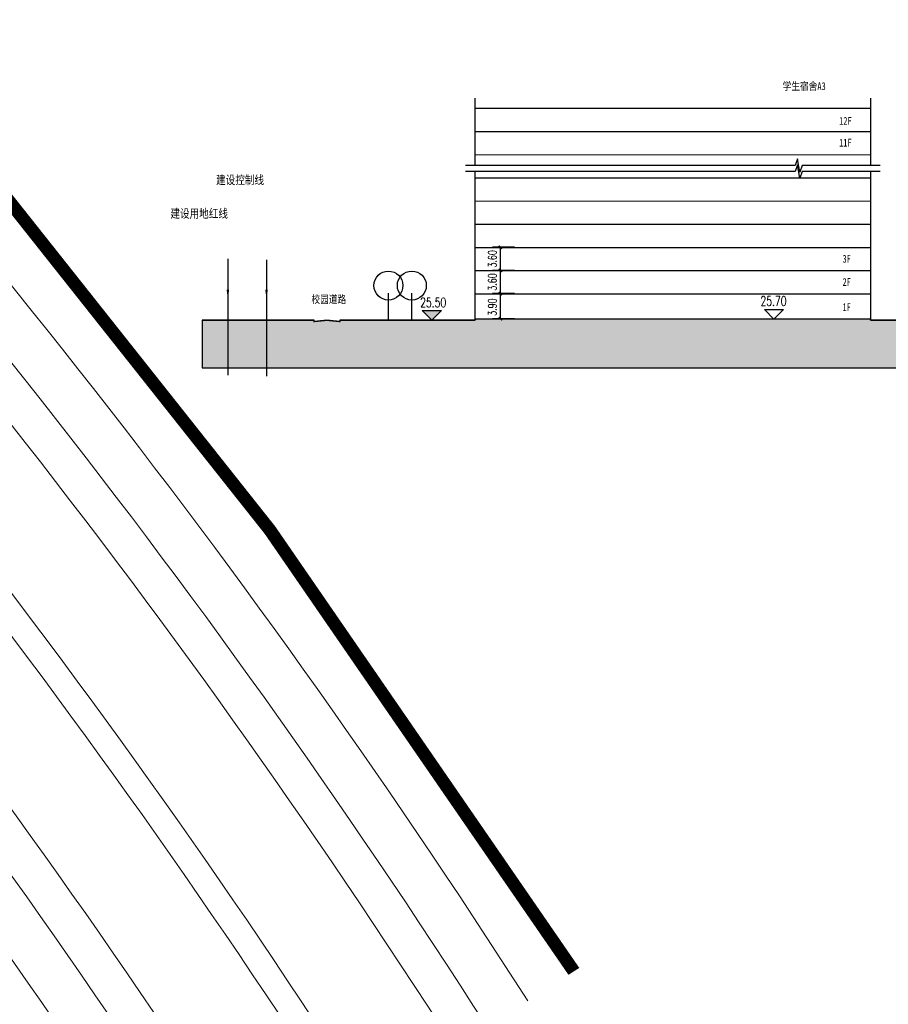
# Model space of a CAD drawing. Extents: x 38389316 to 38391210, y 2479116 to 2480544.
# Tile 51 of 68: x 38390450 to 38390585, y 2479527 to 2479680. Entities that reach past the tile are written whole.
import ezdxf

# ---------------------------------------------------------------- set-up
doc = ezdxf.new("R2010")
doc.units = 0
doc.header["$LTSCALE"] = 2
doc.linetypes.add('DASH', pattern=[0.35, 0.25, -0.1])
doc.layers.get('0').update_dxf_attribs({"linetype": 'CONTINUOUS', "lineweight": 9})
doc.layers.get('Defpoints').update_dxf_attribs({"linetype": 'CONTINUOUS', "lineweight": 9})
for name, color, linetype in [('DIM_SYMB', 3, 'CONTINUOUS'), ('DL_道路红线', 7, 'CONTINUOUS'), ('PUB_TEXT', 7, 'CONTINUOUS'), ('Z1总平图标', 102, 'CONTINUOUS'), ('远期红线', 30, 'CONTINUOUS')]:
    doc.layers.add(name, color=color, linetype=linetype)
doc.layers.add('路边线', color=5, linetype='CONTINUOUS', lineweight=9)
doc.styles.add('_TCH_DIM', font='SIMPLEX', dxfattribs={"bigfont": 'GBCBIG'})
doc.styles.add('_TCH_LABEL_T3', font='COMPLEX', dxfattribs={"width": 0.705882, "bigfont": 'GBCBIG'})
doc.styles.add('中等线体', font='txt', dxfattribs={"width": 0.8})
doc.styles.add('宋体', font='txt', dxfattribs={"width": 0.8, "height": 8})
doc.dimstyles.new('_TCH_ARCH_M_M&&1', dxfattribs={"dimtxt": 1.275, "dimasz": 0.5, "dimexe": 1.25, "dimexo": 1.5, "dimgap": 0.6125, "dimtad": 1, "dimzin": 1, "dimdsep": 46, "dimtxsty": '_TCH_LABEL_T3', "dimblk": 'ARCHTICK', "dimcen": 0.09, "dimclrt": 7, "dimazin": 2, "dimtfac": 1, "dimtix": 1, "dimtmove": 2, "dimatfit": 3, "dimfxl": 1, "dimtolj": 1, "dimtzin": 0, "dimarcsym": 0})

# ---------------------------------------------------------------- blocks, each defined once
blk = doc.blocks.new('uiiatguaukjb')
at = {"layer": '路边线', "color": 33, "flags": 128}
for points in [[(38390528.56, 2479527.74, 0.050554), (38390374.21, 2479722.36, -0.021162), (38390287.9, 2479814.98, -0.021162)], [(38390475.5, 2479493.77, 0.050415), (38390329.5, 2479677.97, -0.021054), (38390240.04, 2479774.01, -0.021054)]]:
    blk.add_lwpolyline(points, format="xyb", dxfattribs=at)
at = {"layer": '路边线', "color": 0, "flags": 128}
for points in [[(38390522.24, 2479523.69, 0.050537), (38390368.89, 2479717.07, -0.021149), (38390282.2, 2479810.1, -0.021149)], [(38390517.19, 2479520.46, 0.050525), (38390364.63, 2479712.84, -0.021138), (38390277.65, 2479806.2, -0.021138)], [(38390503.72, 2479511.83, 0.05049), (38390353.28, 2479701.57, -0.021111), (38390265.49, 2479795.8, -0.021111)], [(38390500.35, 2479509.68, 0.050481), (38390350.44, 2479698.75, -0.021104), (38390262.45, 2479793.2, -0.021104)], [(38390486.87, 2479501.05, 0.050446), (38390339.08, 2479687.48, -0.021023), (38390250.51, 2479782.54, -0.021023)], [(38390481.82, 2479497.81, 0.050432), (38390334.82, 2479683.25, -0.021066), (38390245.73, 2479778.89, -0.021066)]]:
    blk.add_lwpolyline(points, format="xyb", dxfattribs=at)
blk = doc.blocks.new('_ArchTick')
at = {"color": 0, "linetype": 'ByBlock', "const_width": 0.4}
blk.add_lwpolyline([(-0.5, -0.5), (0.5, 0.5)], dxfattribs=at)
blk = doc.blocks.new('*D327')
at = {"layer": 'Defpoints', "color": 0}
for p in [(38392770.52, 2479694.14), (38392774.23, 2479694.14), (38392774.23, 2479690.54)]:
    blk.add_point(p, dxfattribs=at)
at = {"layer": 'Z1总平图标', "color": 0, "lineweight": -2}
for p, q in [((38392772.73, 2479694.14), (38392769.27, 2479694.14)), ((38392770.52, 2479690.54), (38392770.52, 2479694.14)), ((38392772.73, 2479690.54), (38392769.27, 2479690.54))]:
    blk.add_line(p, q, dxfattribs=at)
at = {"layer": 'Z1总平图标', "color": 0, "lineweight": -2, "xscale": 0.5, "yscale": 0.5, "zscale": 0.5}
for p, rotation in [((38392770.52, 2479694.14), 90), ((38392770.52, 2479690.54), 270)]:
    blk.add_blockref('_ArchTick', p, dxfattribs=dict(at, rotation=rotation))
at = {"layer": 'Z1总平图标', "color": 7, "insert": (38392769.27, 2479692.34), "char_height": 1.275, "attachment_point": 5, "rotation": 90, "style": '_TCH_LABEL_T3'}
blk.add_mtext('\\A1;3.60', dxfattribs=at)
blk = doc.blocks.new('*D328')
at = {"layer": 'Defpoints', "color": 0}
for p in [(38392770.52, 2479690.54), (38392774.23, 2479690.54), (38392774.23, 2479686.64)]:
    blk.add_point(p, dxfattribs=at)
at = {"layer": 'Z1总平图标', "color": 0, "lineweight": -2}
for p, q in [((38392772.73, 2479690.54), (38392769.27, 2479690.54)), ((38392770.52, 2479686.64), (38392770.52, 2479690.54)), ((38392772.73, 2479686.64), (38392769.27, 2479686.64))]:
    blk.add_line(p, q, dxfattribs=at)
at = {"layer": 'Z1总平图标', "color": 0, "lineweight": -2, "xscale": 0.5, "yscale": 0.5, "zscale": 0.5}
for p, rotation in [((38392770.52, 2479690.54), 90), ((38392770.52, 2479686.64), 270)]:
    blk.add_blockref('_ArchTick', p, dxfattribs=dict(at, rotation=rotation))
at = {"layer": 'Z1总平图标', "color": 7, "insert": (38392769.27, 2479688.44), "char_height": 1.275, "attachment_point": 5, "rotation": 90, "style": '_TCH_LABEL_T3'}
blk.add_mtext('\\A1;3.90', dxfattribs=at)
blk = doc.blocks.new('*D329')
at = {"layer": 'Defpoints', "color": 0}
for p in [(38392770.52, 2479697.74), (38392774.23, 2479697.74), (38392774.23, 2479694.14)]:
    blk.add_point(p, dxfattribs=at)
at = {"layer": 'Z1总平图标', "color": 0, "lineweight": -2}
for p, q in [((38392772.73, 2479697.74), (38392769.27, 2479697.74)), ((38392770.52, 2479694.14), (38392770.52, 2479697.74)), ((38392772.73, 2479694.14), (38392769.27, 2479694.14))]:
    blk.add_line(p, q, dxfattribs=at)
at = {"layer": 'Z1总平图标', "color": 0, "lineweight": -2, "xscale": 0.5, "yscale": 0.5, "zscale": 0.5}
for p, rotation in [((38392770.52, 2479697.74), 90), ((38392770.52, 2479694.14), 270)]:
    blk.add_blockref('_ArchTick', p, dxfattribs=dict(at, rotation=rotation))
at = {"layer": 'Z1总平图标', "color": 7, "insert": (38392769.27, 2479695.94), "char_height": 1.275, "attachment_point": 5, "rotation": 90, "style": '_TCH_LABEL_T3'}
blk.add_mtext('\\A1;3.60', dxfattribs=at)
blk = doc.blocks.new('A$C6BED0824')
at = {"layer": 'Z1总平图标'}
blk.add_hatch(color=256, dxfattribs=at).paths.add_polyline_path([(63.496, 19.447), (61.996, 20.947), (64.996, 20.947)])
h = blk.add_hatch(dxfattribs=at)
h.set_pattern_fill('夯实土壤', color=256, scale=0.5, style=0)
h.set_pattern_definition([(45, (1431.9438, 925.1254), (-1.9869703, 1.98697), []), (45, (1432.9938, 925.1254), (-1.9869703, 1.98697), []), (45, (1434.0438, 925.1254), (-1.9869703, 1.98697), []), (135, (1431.9438, 925.1254), (-1.98697, -1.9869703), [1.325, -1.485]), (135, (1432.4688, 925.6504), (-1.98697, -1.9869703), [1.325, -1.485]), (135, (1432.9938, 926.1754), (-1.98697, -1.9869703), [1.325, -1.485])])
h.paths.add_polyline_path([(27.823, 19.447), (27.823, 12.048), (237.281, 12.048), (237.281, 7.843), (469.835, 7.843), (469.835, 4.382), (514.702, 4.382), (514.702, 7.247), (507.327, 7.247), (507.327, 7.047), (501.997, 7.047), (501.997, 6.848), (497.988, 7.048), (493.997, 6.848), (493.997, 7.048), (490, 7.047), (490, 7.147), (473.1, 7.147), (473.1, 10.647), (414.4, 10.647), (414.4, 10.447), (408.397, 10.447), (408.397, 10.247), (404.397, 10.447), (400.397, 10.247), (400.391, 10.447), (388.594, 10.447), (388.594, 11.147), (329.794, 11.147), (329.794, 10.947), (327.085, 10.947), (316.397, 10.947), (316.397, 10.754), (313.397, 10.954), (310.397, 10.754), (310.397, 10.947), (304.494, 10.947), (304.494, 11.147), (240.991, 11.147), (240.991, 15.347), (229.995, 15.347), (229.995, 15.147), (225.995, 15.347), (221.995, 15.147), (221.995, 15.347), (220.593, 15.347), (220.593, 16.447), (219.593, 16.447), (219.593, 17.947), (218.593, 17.947), (218.593, 19.447), (208.993, 19.447), (208.993, 19.647), (147.597, 19.647), (147.597, 19.447), (140.594, 19.447), (140.594, 19.247), (138.594, 19.447), (136.594, 19.247), (136.594, 19.447), (131.597, 19.447), (131.597, 19.647), (70.196, 19.647), (70.196, 19.447), (49.194, 19.447), (49.194, 19.247), (47.194, 19.447), (45.194, 19.247), (45.194, 19.447)])
at = {"layer": 'DIM_SYMB'}
for points in [[(133.074, 43.486), (120.993, 43.486), (120.611, 42.436), (120.241, 44.536), (119.868, 43.486), (68.696, 43.486)], [(133.074, 42.547), (120.993, 42.547), (120.611, 41.497), (120.241, 43.597), (119.868, 42.547), (68.696, 42.547)]]:
    blk.add_lwpolyline(points, dxfattribs=at)
for points in [[(29.547, 39.975, 0, 0, 0), (37.811, 39.977, 0, 0, 0), (37.811, 22.706, 0, 0.4, 0), (37.811, 24.206, 0, 0, 0)], [(22.883, 34.756, 0, 0, 0), (31.811, 34.756, 0, 0, 0), (31.811, 22.706, 0, 0.4, 0), (31.811, 24.206, 0, 0, 0)]]:
    blk.add_lwpolyline(points, format="xyseb", dxfattribs=at)
at = {"layer": 'Z1总平图标'}
for p, q in [((63.496, 19.447), (61.996, 20.947)), ((61.996, 20.947), (64.996, 20.947)), ((63.496, 19.447), (64.996, 20.947)), ((116.603, 19.647), (115.103, 21.147)), ((115.103, 21.147), (118.103, 21.147)), ((116.603, 19.647), (118.103, 21.147))]:
    blk.add_line(p, q, dxfattribs=at)
at = {"layer": 'Z1总平图标', "const_width": 0.2, "flags": 128}
for points in [[(70.196, 53.947), (70.196, 43.486)], [(131.597, 53.947), (131.597, 43.486)], [(131.597, 52.347), (70.196, 52.347)], [(131.597, 48.747), (70.196, 48.747)], [(131.597, 45.147), (70.196, 45.147)], [(70.196, 42.547), (70.196, 19.447)], [(131.597, 41.547), (70.196, 41.547)], [(131.597, 42.547), (131.597, 19.447)], [(131.597, 37.947), (70.196, 37.947)], [(131.597, 34.347), (70.196, 34.347)], [(131.597, 30.747), (70.196, 30.747)], [(131.597, 27.147), (70.196, 27.147)], [(131.597, 23.547), (70.196, 23.547)], [(45.194, 19.447), (27.823, 19.447)], [(45.194, 19.447), (45.194, 19.247), (47.194, 19.447), (49.194, 19.247), (49.194, 19.447)], [(70.196, 19.447), (49.194, 19.447)], [(131.597, 19.647), (70.196, 19.647)], [(136.594, 19.447), (131.597, 19.447)]]:
    blk.add_lwpolyline(points, dxfattribs=at)
at = {"layer": 'Z1总平图标', "color": 1, "linetype": 'DASH', "ltscale": 5, "const_width": 0.2}
blk.add_lwpolyline([(31.811, 29.006), (31.811, 10.894)], dxfattribs=at)
at = {"layer": 'Z1总平图标', "color": 6, "linetype": 'DASH', "ltscale": 5, "const_width": 0.2}
blk.add_lwpolyline([(37.811, 28.856), (37.811, 10.744)], dxfattribs=at)
at = {"layer": 'Z1总平图标'}
for points in [[(56.731, 19.447), (56.731, 23.648)], [(60.372, 19.447), (60.372, 23.648)]]:
    blk.add_lwpolyline(points, dxfattribs=at)
at = {"layer": 'Z1总平图标', "flags": 128}
blk.add_lwpolyline([(136.594, 19.447), (131.597, 19.447), (131.597, 19.647), (70.196, 19.647), (70.196, 19.447), (49.194, 19.447), (49.194, 19.247), (47.194, 19.447), (45.194, 19.247), (45.194, 19.447), (27.823, 19.447), (27.823, 12.048), (237.281, 12.048)], dxfattribs=at)
at = {"layer": 'Z1总平图标'}
for centre in [(56.731, 24.848), (60.372, 24.848)]:
    blk.add_circle(centre, 2.25, dxfattribs=at)
at = {"layer": 'PUB_TEXT'}
for s, height, rotation, style, width, p in [('建设控制线', 1.3291, 0.01059, '宋体', 0.8, (29.981, 40.576)), ('建设用地红线', 1.3291, 0.00001, '宋体', 0.8, (22.893, 35.357)), ('25.50', 1.4875, 0.00001, '_TCH_DIM', 0.705882, (61.666, 21.472))]:
    blk.add_text(s, height=height, rotation=rotation, dxfattribs=dict(at, style=style, width=width)).set_placement(p)
at = {"layer": 'PUB_TEXT', "style": '_TCH_DIM', "width": 0.705882}
blk.add_text('25.70', height=1.4875, dxfattribs=at).set_placement((114.504, 21.696))
at = {"layer": 'Z1总平图标', "color": 0, "style": '中等线体', "width": 0.8}
for s, p in [('学生宿舍A3', (117.956, 55.215)), ('12F', (126.705, 49.82)), ('11F', (126.705, 46.431)), ('3F', (127.242, 28.397)), ('2F', (127.242, 24.797)), ('校园道路', (44.791, 22.11)), ('1F', (127.242, 20.897))]:
    blk.add_text(s, height=1.2, rotation=360, dxfattribs=at).set_placement(p)
at = {"layer": 'Z1总平图标'}
for base, p1, p2, picture, middle in [((74.123, 30.793), (77.83, 27.193), (77.83, 30.793), '*D329', (72.873, 28.993)), ((74.123, 27.193), (77.83, 23.593), (77.83, 27.193), '*D327', (72.873, 25.393)), ((74.123, 23.593), (77.83, 19.693), (77.83, 23.593), '*D328', (72.873, 21.493))]:
    dim = blk.add_linear_dim(base=base, p1=p1, p2=p2, angle=90.00001, dimstyle='_TCH_ARCH_M_M&&1', dxfattribs=at)
    dim.commit()
    dim.dimension.update_dxf_attribs({"geometry": picture, "text_midpoint": middle, "dimtype": 129, "insert": (-38392696.398, -2479666.949)})

msp = doc.modelspace()

# ---------------------------------------------------------------- linework, layer by layer
at = {"layer": 'DL_道路红线', "color": 192, "ltscale": 10, "const_width": 2, "flags": 128}
for points in [[(38390535.718, 2479532.322, 0.0503962), (38390380.848, 2479727.723), (38390330.42, 2479779.635, -0.0232733), (38390295.893, 2479818.656), (38390076.902, 2480090.67, -0.0002298), (38390076.061, 2480091.716)], [(38390013.723, 2480041.576, 0.0002237), (38390014.587, 2480040.502), (38390233.578, 2479768.488, 0.0232733), (38390273.038, 2479723.892), (38390323.466, 2479671.981, -0.0503962), (38390468.344, 2479489.186, -0.0503962)]]:
    msp.add_lwpolyline(points, format="xyb", dxfattribs=at)

# ---------------------------------------------------------------- block references
at = {"layer": '路边线', "color": 0}
msp.add_blockref('uiiatguaukjb', (0, 0), dxfattribs=at)
at = {"layer": '远期红线', "linetype": 'ByBlock'}
msp.add_blockref('A$C6BED0824', (38390450.184, 2479613.99), dxfattribs=at)

doc.saveas('drawing.dxf')
